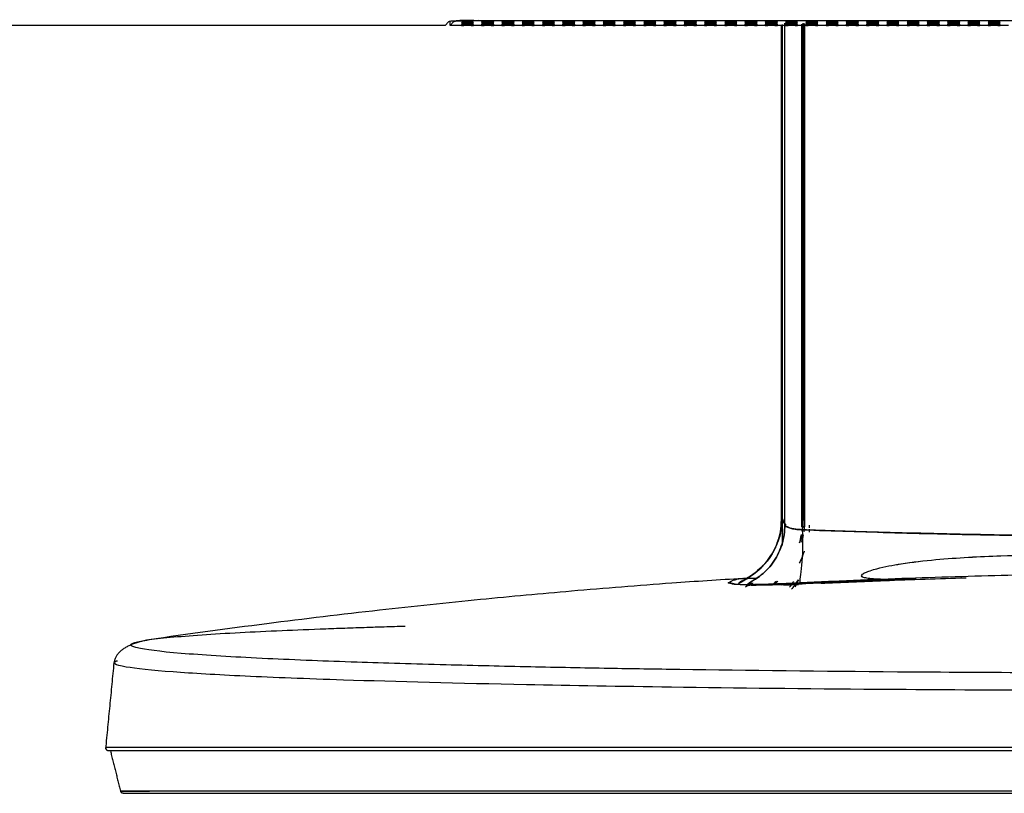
# Model space of a CAD drawing. Header units: centimetres. Extents: x 74448 to 96987, y -37016 to -10817.
# Tile 4 of 174: x 75856 to 75868, y -36511 to -36502. Entities that reach past the tile are written whole.
import ezdxf

# ---------------------------------------------------------------- set-up
doc = ezdxf.new("R2010")
doc.units = ezdxf.units.CM
doc.header["$LTSCALE"] = 0.02
doc.layers.get('0').update_dxf_attribs({"color": 8, "lineweight": 13})
doc.layers.add('CCTV', color=7, linetype='Continuous', lineweight=25)

# ---------------------------------------------------------------- blocks, each defined once
blk = doc.blocks.new('AAT_LCD')
at = {"linetype": 'Continuous'}
for p, q in [((656.28, 272.86, -1912.28), (657.44, 274.21, -1912.28)), ((658.08, 272.86, -1912.28), (658.08, 274.39, -1912.28)), ((659.16, 274.11, -1912.28), (658.08, 272.86, -1912.28)), ((659.16, 274.51, -1912.28), (659.16, 274.11, -1912.28)), ((666.43, 274.73, -1912.28), (1187.57, 274.73, -1912.28)), ((667.96, 274.62, -1912.28), (667.96, 274.73, -1912.28)), ((1185.87, 274.62, -1912.28), (667.96, 274.62, -1912.28)), ((656.28, 272.86, -1912.28), (21.56, 272.86, -1912.28)), ((662.04, 272.86, -1912.28), (658.08, 272.86, -1912.28)), ((662.04, 272.86, -1912.28), (662.93, 272.86, -1912.28)), ((665.47, 272.86, -1912.28), (666.36, 272.86, -1912.28)), ((669.24, 272.86, -1912.28), (666.36, 272.86, -1912.28)), ((669.24, 272.86, -1912.28), (670.13, 272.86, -1912.28)), ((672.67, 272.86, -1912.28), (673.56, 272.86, -1912.28)), ((676.44, 272.86, -1912.28), (673.56, 272.86, -1912.28)), ((676.44, 272.86, -1912.28), (677.33, 272.86, -1912.28)), ((679.87, 272.86, -1912.28), (680.76, 272.86, -1912.28)), ((683.64, 272.86, -1912.28), (680.76, 272.86, -1912.28)), ((683.64, 272.86, -1912.28), (684.53, 272.86, -1912.28)), ((687.07, 272.86, -1912.28), (687.96, 272.86, -1912.28)), ((690.84, 272.86, -1912.28), (687.96, 272.86, -1912.28)), ((690.84, 272.86, -1912.28), (691.73, 272.86, -1912.28)), ((694.27, 272.86, -1912.28), (695.16, 272.86, -1912.28)), ((698.04, 272.86, -1912.28), (695.16, 272.86, -1912.28)), ((698.04, 272.86, -1912.28), (698.93, 272.86, -1912.28)), ((701.47, 272.86, -1912.28), (702.36, 272.86, -1912.28)), ((705.24, 272.86, -1912.28), (702.36, 272.86, -1912.28)), ((705.24, 272.86, -1912.28), (706.13, 272.86, -1912.28)), ((708.67, 272.86, -1912.28), (709.56, 272.86, -1912.28)), ((712.44, 272.86, -1912.28), (709.56, 272.86, -1912.28)), ((712.44, 272.86, -1912.28), (713.33, 272.86, -1912.28)), ((715.87, 272.86, -1912.28), (716.76, 272.86, -1912.28)), ((719.64, 272.86, -1912.28), (716.76, 272.86, -1912.28)), ((719.64, 272.86, -1912.28), (720.53, 272.86, -1912.28)), ((723.07, 272.86, -1912.28), (723.96, 272.86, -1912.28)), ((726.84, 272.86, -1912.28), (723.96, 272.86, -1912.28)), ((726.84, 272.86, -1912.28), (727.73, 272.86, -1912.28)), ((730.27, 272.86, -1912.28), (731.16, 272.86, -1912.28)), ((734.04, 272.86, -1912.28), (731.16, 272.86, -1912.28)), ((734.04, 272.86, -1912.28), (734.93, 272.86, -1912.28)), ((737.47, 272.86, -1912.28), (738.36, 272.86, -1912.28)), ((741.24, 272.86, -1912.28), (738.36, 272.86, -1912.28)), ((741.24, 272.86, -1912.28), (742.13, 272.86, -1912.28)), ((744.67, 272.86, -1912.28), (745.56, 272.86, -1912.28)), ((748.44, 272.86, -1912.28), (745.56, 272.86, -1912.28)), ((748.44, 272.86, -1912.28), (749.33, 272.86, -1912.28)), ((751.87, 272.86, -1912.28), (752.76, 272.86, -1912.28)), ((755.64, 272.86, -1912.28), (752.76, 272.86, -1912.28)), ((755.64, 272.86, -1912.28), (756.53, 272.86, -1912.28)), ((759.07, 272.86, -1912.28), (759.96, 272.86, -1912.28)), ((762.84, 272.86, -1912.28), (759.96, 272.86, -1912.28)), ((762.84, 272.86, -1912.28), (763.73, 272.86, -1912.28)), ((766.27, 272.86, -1912.28), (767.16, 272.86, -1912.28)), ((770.04, 272.86, -1912.28), (767.16, 272.86, -1912.28)), ((770.04, 272.86, -1912.28), (770.93, 272.86, -1912.28)), ((773.47, 272.86, -1912.28), (774.36, 272.86, -1912.28)), ((777.24, 272.86, -1912.28), (774.36, 272.86, -1912.28)), ((777.24, 272.86, -1912.28), (778.13, 272.86, -1912.28)), ((780.67, 272.86, -1912.28), (781.56, 272.86, -1912.28)), ((784.44, 272.86, -1912.28), (781.56, 272.86, -1912.28)), ((784.44, 272.86, -1912.28), (785.33, 272.86, -1912.28)), ((787.87, 272.86, -1912.28), (788.76, 272.86, -1912.28)), ((791.64, 272.86, -1912.28), (788.76, 272.86, -1912.28)), ((791.64, 272.86, -1912.28), (792.53, 272.86, -1912.28)), ((795.07, 272.86, -1912.28), (795.96, 272.86, -1912.28)), ((798.84, 272.86, -1912.28), (795.96, 272.86, -1912.28)), ((798.84, 272.86, -1912.28), (799.73, 272.86, -1912.28)), ((802.27, 272.86, -1912.28), (803.16, 272.86, -1912.28)), ((806.04, 272.86, -1912.28), (803.16, 272.86, -1912.28)), ((806.04, 272.86, -1912.28), (806.93, 272.86, -1912.28)), ((809.47, 272.86, -1912.28), (810.36, 272.86, -1912.28)), ((813.24, 272.86, -1912.28), (810.36, 272.86, -1912.28)), ((813.24, 272.86, -1912.28), (814.13, 272.86, -1912.28)), ((816.67, 272.86, -1912.28), (817.56, 272.86, -1912.28)), ((820.44, 272.86, -1912.28), (817.56, 272.86, -1912.28)), ((820.44, 272.86, -1912.28), (821.33, 272.86, -1912.28)), ((823.87, 272.86, -1912.28), (824.76, 272.86, -1912.28)), ((827.64, 272.86, -1912.28), (824.76, 272.86, -1912.28)), ((827.64, 272.86, -1912.28), (828.53, 272.86, -1912.28)), ((831.07, 272.86, -1912.28), (831.96, 272.86, -1912.28)), ((834.84, 272.86, -1912.28), (831.96, 272.86, -1912.28)), ((834.84, 272.86, -1912.28), (835.73, 272.86, -1912.28)), ((838.27, 272.86, -1912.28), (839.16, 272.86, -1912.28)), ((842.04, 272.86, -1912.28), (839.16, 272.86, -1912.28)), ((842.04, 272.86, -1912.28), (842.93, 272.86, -1912.28)), ((845.47, 272.86, -1912.28), (846.36, 272.86, -1912.28)), ((849.24, 272.86, -1912.28), (846.36, 272.86, -1912.28)), ((849.24, 272.86, -1912.28), (850.13, 272.86, -1912.28)), ((852.67, 272.86, -1912.28), (853.56, 272.86, -1912.28)), ((856.44, 272.86, -1912.28), (853.56, 272.86, -1912.28)), ((761.6, 74.98, -1912.28), (761.6, 75.16, -1912.28)), ((761.68, 76.39, -1912.28), (761.81, 76.4, -1912.28)), ((764.31, 74.64, -1912.28), (765.79, 74.64, -1912.28)), ((539.62, 47.1, -1912.28), (539.79, 47.15, -1912.28))]:
    blk.add_line(p, q, dxfattribs=at)
for centre, major_axis, ratio, start_param, end_param in [((666.43, 274.18, -1912.28), (9, 0), 0.061049, 1.570796, 3.089135), ((667.96, 274.09, -1912.28), (-8.82, 0), 0.061049, 4.712389, 6.230727), ((664.2, 272.86, -1912.28), (2.16, 0), 0.061163, 0.025003, 3.11659), ((671.4, 272.86, -1912.28), (2.16, 0), 0.061163, 0.025003, 3.11659), ((678.6, 272.86, -1912.28), (2.16, 0), 0.061163, 0.025003, 3.11659), ((685.8, 272.86, -1912.28), (2.16, 0), 0.061163, 0.025003, 3.11659), ((693, 272.86, -1912.28), (2.16, 0), 0.061163, 0.025003, 3.11659), ((700.2, 272.86, -1912.28), (2.16, 0), 0.061163, 0.025003, 3.11659), ((707.4, 272.86, -1912.28), (2.16, 0), 0.061163, 0.025003, 3.11659), ((714.6, 272.86, -1912.28), (2.16, 0), 0.061163, 0.025003, 3.11659), ((721.8, 272.86, -1912.28), (2.16, 0), 0.061163, 0.025003, 3.11659), ((729, 272.86, -1912.28), (2.16, 0), 0.061163, 0.025003, 3.11659), ((736.2, 272.86, -1912.28), (2.16, 0), 0.061163, 0.025003, 3.11659), ((743.4, 272.86, -1912.28), (2.16, 0), 0.061163, 0.025003, 3.11659), ((750.6, 272.86, -1912.28), (2.16, 0), 0.061163, 0.025003, 3.11659), ((757.8, 272.86, -1912.28), (2.16, 0), 0.061163, 0.025003, 3.11659), ((765, 272.86, -1912.28), (2.16, 0), 0.061163, 0.025003, 3.11659), ((772.2, 272.86, -1912.28), (2.16, 0), 0.061163, 0.025003, 3.11659), ((779.4, 272.86, -1912.28), (2.16, 0), 0.061163, 0.025003, 3.11659), ((786.6, 272.86, -1912.28), (2.16, 0), 0.061163, 0.025003, 3.11659), ((793.8, 272.86, -1912.28), (2.16, 0), 0.061163, 0.025003, 3.11659), ((801, 272.86, -1912.28), (2.16, 0), 0.061163, 0.025003, 3.11659), ((808.2, 272.86, -1912.28), (2.16, 0), 0.061163, 0.025003, 3.11659), ((815.4, 272.86, -1912.28), (2.16, 0), 0.061163, 0.025003, 3.11659), ((822.6, 272.86, -1912.28), (2.16, 0), 0.061163, 0.025003, 3.11659), ((829.8, 272.86, -1912.28), (2.16, 0), 0.061163, 0.025003, 3.11659), ((837, 272.86, -1912.28), (2.16, 0), 0.061163, 0.025003, 3.11659), ((844.2, 272.86, -1912.28), (2.16, 0), 0.061163, 0.025003, 3.11659), ((851.4, 272.86, -1912.28), (2.16, 0), 0.061163, 0.025003, 3.11659)]:
    blk.add_ellipse(centre, major_axis=major_axis, ratio=ratio, start_param=start_param, end_param=end_param, dxfattribs=at)
for centre in [(664.2, 274.18, -1912.28), (664.2, 273.74, -1912.28), (664.2, 273.3, -1912.28), (671.4, 274.18, -1912.28), (671.4, 273.74, -1912.28), (671.4, 273.3, -1912.28), (678.6, 274.18, -1912.28), (678.6, 273.74, -1912.28), (678.6, 273.3, -1912.28), (685.8, 274.18, -1912.28), (685.8, 273.74, -1912.28), (685.8, 273.3, -1912.28), (693, 274.18, -1912.28), (693, 273.74, -1912.28), (693, 273.3, -1912.28), (700.2, 274.18, -1912.28), (700.2, 273.74, -1912.28), (700.2, 273.3, -1912.28), (707.4, 274.18, -1912.28), (707.4, 273.74, -1912.28), (707.4, 273.3, -1912.28), (714.6, 274.18, -1912.28), (714.6, 273.74, -1912.28), (714.6, 273.3, -1912.28), (721.8, 274.18, -1912.28), (721.8, 273.74, -1912.28), (721.8, 273.3, -1912.28), (729, 274.18, -1912.28), (729, 273.74, -1912.28), (729, 273.3, -1912.28), (736.2, 274.18, -1912.28), (736.2, 273.74, -1912.28), (736.2, 273.3, -1912.28), (743.4, 274.18, -1912.28), (743.4, 273.74, -1912.28), (743.4, 273.3, -1912.28), (750.6, 274.18, -1912.28), (750.6, 273.74, -1912.28), (750.6, 273.3, -1912.28), (757.8, 274.18, -1912.28), (757.8, 273.74, -1912.28), (757.8, 273.3, -1912.28), (765, 274.18, -1912.28), (765, 273.74, -1912.28), (765, 273.3, -1912.28), (772.2, 274.18, -1912.28), (772.2, 273.74, -1912.28), (772.2, 273.3, -1912.28), (779.4, 274.18, -1912.28), (779.4, 273.74, -1912.28), (779.4, 273.3, -1912.28), (786.6, 274.18, -1912.28), (786.6, 273.74, -1912.28), (786.6, 273.3, -1912.28), (793.8, 274.18, -1912.28), (793.8, 273.74, -1912.28), (793.8, 273.3, -1912.28), (801, 274.18, -1912.28), (801, 273.74, -1912.28), (801, 273.3, -1912.28), (808.2, 274.18, -1912.28), (808.2, 273.74, -1912.28), (808.2, 273.3, -1912.28), (815.4, 274.18, -1912.28), (815.4, 273.74, -1912.28), (815.4, 273.3, -1912.28), (822.6, 274.18, -1912.28), (822.6, 273.74, -1912.28), (822.6, 273.3, -1912.28), (829.8, 274.18, -1912.28), (829.8, 273.74, -1912.28), (829.8, 273.3, -1912.28), (837, 274.18, -1912.28), (837, 273.74, -1912.28), (837, 273.3, -1912.28), (844.2, 274.18, -1912.28), (844.2, 273.74, -1912.28), (844.2, 273.3, -1912.28), (851.4, 274.18, -1912.28), (851.4, 273.74, -1912.28), (851.4, 273.3, -1912.28)]:
    blk.add_ellipse(centre, major_axis=(2.16, 0), ratio=0.061163, dxfattribs=at)
for points, degree, knots in [([(776, 273.3, -1912.28), (776, 255.68, -1912.28), (776, 237.94, -1912.28), (776, 179.1, -1912.28), (776, 137.89, -1912.28), (776, 97.84, -1912.28)], 3, [0, 0, 0, 0, 0.302058, 0.302058, 1, 1, 1, 1]), ([(776.99, 95.4, -1912.28), (776.98, 135.84, -1912.28), (776.98, 177.44, -1912.28), (776.98, 237.23, -1912.28), (776.98, 255.52, -1912.28), (776.98, 273.68, -1912.28)], 3, [0, 0, 0, 0, 0.693593, 0.693593, 1, 1, 1, 1]), ([(776.99, 95.4, -1912.28), (776.98, 135.84, -1912.28), (776.98, 177.44, -1912.28), (776.98, 237.22, -1912.28), (776.98, 255.52, -1912.28), (776.98, 273.67, -1912.28)], 3, [0, 0, 0, 0, 0.693601, 0.693601, 1, 1, 1, 1]), ([(783.04, 94.73, -1912.28), (783.04, 135.23, -1912.28), (783.04, 176.97, -1912.28), (783.04, 236.89, -1912.28), (783.04, 255.19, -1912.28), (783.04, 273.34, -1912.28)], 3, [0, 0, 0, 0, 0.694293, 0.694293, 1, 1, 1, 1]), ([(783.35, 273.69, -1912.28), (783.35, 262.5, -1912.28), (783.35, 203.57, -1912.28), (783.35, 143.9, -1912.28), (783.35, 97.21, -1912.28)], 3, [0, 0, 0, 0, 0.190772, 1, 1, 1, 1]), ([(783.35, 97.21, -1912.28), (783.35, 104.1, -1912.28), (783.35, 117.86, -1912.28), (783.35, 138.71, -1912.28), (783.35, 159.64, -1912.28), (783.35, 180.63, -1912.28), (783.35, 201.63, -1912.28), (783.35, 222.62, -1912.28), (783.35, 246.49, -1912.28), (783.35, 263.31, -1912.28), (783.35, 273.15, -1912.28)], 3, [0, 0, 0, 0, 0.119373, 0.238571, 0.35759, 0.476427, 0.595076, 0.713535, 0.831804, 1, 1, 1, 1]), ([(783.96, 94.73, -1912.28), (783.95, 135.26, -1912.28), (783.94, 176.98, -1912.28), (783.94, 237, -1912.28), (783.94, 255.39, -1912.28), (783.93, 273.65, -1912.28)], 3, [0, 0, 0, 0, 0.692999, 0.692999, 1, 1, 1, 1]), ([(783.94, 273.65, -1912.28), (783.94, 255.39, -1912.28), (783.94, 236.99, -1912.28), (783.94, 176.98, -1912.28), (783.94, 135.26, -1912.28), (783.94, 94.73, -1912.28)], 3, [0, 0, 0, 0, 0.307, 0.307, 1, 1, 1, 1]), ([(783.99, 273.33, -1912.28), (783.99, 272.38, -1912.28), (783.98, 264.26, -1912.28), (783.98, 248.94, -1912.28), (783.98, 223.66, -1912.28), (783.98, 194.65, -1912.28), (783.98, 161.97, -1912.28), (783.99, 129.38, -1912.28), (783.99, 107.94, -1912.28), (784, 97.21, -1912.28)], 3, [0, 0, 0, 0, 0.016149, 0.138706, 0.260805, 0.444911, 0.629506, 0.814549, 1, 1, 1, 1]), ([(784, 97.21, -1912.28), (784, 139.8, -1912.28), (784, 183.68, -1912.28), (784.01, 242.7, -1912.28), (784.01, 258.07, -1912.28), (784.01, 273.34, -1912.28)], 3, [0, 0, 0, 0, 0.739183, 0.739183, 1, 1, 1, 1]), ([(665.47, 272.86, -1912.28), (665.05, 272.87, -1912.28), (664.2, 272.89, -1912.28), (663.35, 272.87, -1912.28), (662.93, 272.86, -1912.28)], 3, [0, 0, 0, 0, 0.49937, 1, 1, 1, 1]), ([(672.67, 272.86, -1912.28), (672.25, 272.87, -1912.28), (671.4, 272.89, -1912.28), (670.55, 272.87, -1912.28), (670.13, 272.86, -1912.28)], 3, [0, 0, 0, 0, 0.49937, 1, 1, 1, 1]), ([(679.87, 272.86, -1912.28), (679.45, 272.87, -1912.28), (678.6, 272.89, -1912.28), (677.75, 272.87, -1912.28), (677.33, 272.86, -1912.28)], 3, [0, 0, 0, 0, 0.49937, 1, 1, 1, 1]), ([(687.07, 272.86, -1912.28), (686.65, 272.87, -1912.28), (685.8, 272.89, -1912.28), (684.95, 272.87, -1912.28), (684.53, 272.86, -1912.28)], 3, [0, 0, 0, 0, 0.49937, 1, 1, 1, 1]), ([(694.27, 272.86, -1912.28), (693.85, 272.87, -1912.28), (693, 272.89, -1912.28), (692.15, 272.87, -1912.28), (691.73, 272.86, -1912.28)], 3, [0, 0, 0, 0, 0.49937, 1, 1, 1, 1]), ([(701.47, 272.86, -1912.28), (701.05, 272.87, -1912.28), (700.2, 272.89, -1912.28), (699.35, 272.87, -1912.28), (698.93, 272.86, -1912.28)], 3, [0, 0, 0, 0, 0.49937, 1, 1, 1, 1]), ([(708.67, 272.86, -1912.28), (708.25, 272.87, -1912.28), (707.4, 272.89, -1912.28), (706.55, 272.87, -1912.28), (706.13, 272.86, -1912.28)], 3, [0, 0, 0, 0, 0.49937, 1, 1, 1, 1]), ([(715.87, 272.86, -1912.28), (715.45, 272.87, -1912.28), (714.6, 272.89, -1912.28), (713.75, 272.87, -1912.28), (713.33, 272.86, -1912.28)], 3, [0, 0, 0, 0, 0.49937, 1, 1, 1, 1]), ([(723.07, 272.86, -1912.28), (722.65, 272.87, -1912.28), (721.8, 272.89, -1912.28), (720.95, 272.87, -1912.28), (720.53, 272.86, -1912.28)], 3, [0, 0, 0, 0, 0.49937, 1, 1, 1, 1]), ([(730.27, 272.86, -1912.28), (729.85, 272.87, -1912.28), (729, 272.89, -1912.28), (728.15, 272.87, -1912.28), (727.73, 272.86, -1912.28)], 3, [0, 0, 0, 0, 0.49937, 1, 1, 1, 1]), ([(737.47, 272.86, -1912.28), (737.05, 272.87, -1912.28), (736.2, 272.89, -1912.28), (735.35, 272.87, -1912.28), (734.93, 272.86, -1912.28)], 3, [0, 0, 0, 0, 0.49937, 1, 1, 1, 1]), ([(744.67, 272.86, -1912.28), (744.25, 272.87, -1912.28), (743.4, 272.89, -1912.28), (742.55, 272.87, -1912.28), (742.13, 272.86, -1912.28)], 3, [0, 0, 0, 0, 0.49937, 1, 1, 1, 1]), ([(751.87, 272.86, -1912.28), (751.45, 272.87, -1912.28), (750.6, 272.89, -1912.28), (749.75, 272.87, -1912.28), (749.33, 272.86, -1912.28)], 3, [0, 0, 0, 0, 0.49937, 1, 1, 1, 1]), ([(759.07, 272.86, -1912.28), (758.65, 272.87, -1912.28), (757.8, 272.89, -1912.28), (756.95, 272.87, -1912.28), (756.53, 272.86, -1912.28)], 3, [0, 0, 0, 0, 0.49937, 1, 1, 1, 1]), ([(766.27, 272.86, -1912.28), (765.85, 272.87, -1912.28), (765, 272.89, -1912.28), (764.15, 272.87, -1912.28), (763.73, 272.86, -1912.28)], 3, [0, 0, 0, 0, 0.49937, 1, 1, 1, 1]), ([(773.47, 272.86, -1912.28), (773.05, 272.87, -1912.28), (772.2, 272.89, -1912.28), (771.35, 272.87, -1912.28), (770.93, 272.86, -1912.28)], 3, [0, 0, 0, 0, 0.49937, 1, 1, 1, 1]), ([(775.79, 272.94, -1912.28), (775.79, 263.17, -1912.28), (775.79, 253.36, -1912.28), (775.79, 194.56, -1912.28), (775.79, 145.03, -1912.28), (775.79, 97.19, -1912.28)], 3, [0, 0, 0, 0, 0.167274, 0.167274, 1, 1, 1, 1]), ([(775.79, 97.19, -1912.28), (775.79, 143.88, -1912.28), (775.79, 203.31, -1912.28), (775.79, 262, -1912.28), (775.79, 272.94, -1912.28)], 3, [0, 0, 0, 0, 0.812702, 1, 1, 1, 1]), ([(776, 272.91, -1912.28), (776, 255.42, -1912.28), (776, 237.81, -1912.28), (776, 179.1, -1912.28), (776, 137.89, -1912.28), (776, 97.84, -1912.28)], 3, [0, 0, 0, 0, 0.300502, 0.300502, 1, 1, 1, 1]), ([(780.67, 272.86, -1912.28), (780.25, 272.87, -1912.28), (779.4, 272.89, -1912.28), (778.55, 272.87, -1912.28), (778.13, 272.86, -1912.28)], 3, [0, 0, 0, 0, 0.49937, 1, 1, 1, 1]), ([(783.04, 272.91, -1912.28), (783.04, 254.9, -1912.28), (783.04, 236.75, -1912.28), (783.04, 176.97, -1912.28), (783.04, 135.23, -1912.28), (783.04, 94.73, -1912.28)], 3, [0, 0, 0, 0, 0.304016, 0.304016, 1, 1, 1, 1]), ([(783.26, 272.9, -1912.28), (783.26, 254.7, -1912.28), (783.25, 236.37, -1912.28), (783.24, 176.27, -1912.28), (783.22, 134.4, -1912.28), (783.21, 93.68, -1912.28)], 3, [0, 0, 0, 0, 0.305361, 0.305361, 1, 1, 1, 1]), ([(783.26, 272.9, -1912.28), (783.26, 254.7, -1912.28), (783.25, 236.37, -1912.28), (783.23, 176.26, -1912.28), (783.22, 134.39, -1912.28), (783.21, 93.68, -1912.28)], 3, [0, 0, 0, 0, 0.305374, 0.305374, 1, 1, 1, 1]), ([(787.87, 272.86, -1912.28), (787.45, 272.87, -1912.28), (786.6, 272.89, -1912.28), (785.75, 272.87, -1912.28), (785.33, 272.86, -1912.28)], 3, [0, 0, 0, 0, 0.49937, 1, 1, 1, 1]), ([(795.07, 272.86, -1912.28), (794.65, 272.87, -1912.28), (793.8, 272.89, -1912.28), (792.95, 272.87, -1912.28), (792.53, 272.86, -1912.28)], 3, [0, 0, 0, 0, 0.49937, 1, 1, 1, 1]), ([(802.27, 272.86, -1912.28), (801.85, 272.87, -1912.28), (801, 272.89, -1912.28), (800.15, 272.87, -1912.28), (799.73, 272.86, -1912.28)], 3, [0, 0, 0, 0, 0.49937, 1, 1, 1, 1]), ([(809.47, 272.86, -1912.28), (809.05, 272.87, -1912.28), (808.2, 272.89, -1912.28), (807.35, 272.87, -1912.28), (806.93, 272.86, -1912.28)], 3, [0, 0, 0, 0, 0.49937, 1, 1, 1, 1]), ([(816.67, 272.86, -1912.28), (816.25, 272.87, -1912.28), (815.4, 272.89, -1912.28), (814.55, 272.87, -1912.28), (814.13, 272.86, -1912.28)], 3, [0, 0, 0, 0, 0.49937, 1, 1, 1, 1]), ([(823.87, 272.86, -1912.28), (823.45, 272.87, -1912.28), (822.6, 272.89, -1912.28), (821.75, 272.87, -1912.28), (821.33, 272.86, -1912.28)], 3, [0, 0, 0, 0, 0.49937, 1, 1, 1, 1]), ([(831.07, 272.86, -1912.28), (830.65, 272.87, -1912.28), (829.8, 272.89, -1912.28), (828.95, 272.87, -1912.28), (828.53, 272.86, -1912.28)], 3, [0, 0, 0, 0, 0.49937, 1, 1, 1, 1]), ([(838.27, 272.86, -1912.28), (837.85, 272.87, -1912.28), (837, 272.89, -1912.28), (836.15, 272.87, -1912.28), (835.73, 272.86, -1912.28)], 3, [0, 0, 0, 0, 0.49937, 1, 1, 1, 1]), ([(845.47, 272.86, -1912.28), (845.05, 272.87, -1912.28), (844.2, 272.89, -1912.28), (843.35, 272.87, -1912.28), (842.93, 272.86, -1912.28)], 3, [0, 0, 0, 0, 0.49937, 1, 1, 1, 1]), ([(852.67, 272.86, -1912.28), (852.25, 272.87, -1912.28), (851.4, 272.89, -1912.28), (850.55, 272.87, -1912.28), (850.13, 272.86, -1912.28)], 3, [0, 0, 0, 0, 0.49937, 1, 1, 1, 1]), ([(763.11, 74, -1912.28), (764.95, 75.15, -1912.28), (768.82, 77.31, -1912.28), (773.42, 82.31, -1912.28), (776.32, 88.55, -1912.28), (776.99, 93.12, -1912.28), (776.99, 95.4, -1912.28)], 3, [0, 0, 0, 0, 0.25, 0.5, 0.75, 1, 1, 1, 1]), ([(776.99, 95.4, -1912.28), (776.99, 93.12, -1912.28), (776.32, 88.55, -1912.28), (773.42, 82.31, -1912.28), (769.15, 77.67, -1912.28), (765.77, 75.63, -1912.28), (764.3, 74.73, -1912.28)], 3, [0, 0, 0, 0, 0.264114, 0.528227, 0.792341, 1, 1, 1, 1]), ([(772.51, 85.18, -1912.28), (773.17, 86.43, -1912.28), (774.46, 88.91, -1912.28), (775.58, 92.99, -1912.28), (775.72, 95.78, -1912.28), (775.79, 97.19, -1912.28)], 3, [0, 0, 0, 0, 0.335156, 0.665079, 1, 1, 1, 1]), ([(776, 97.84, -1912.28), (775.93, 96.4, -1912.28), (775.79, 93.54, -1912.28), (774.99, 90.58, -1912.28), (774.4, 89.09, -1912.28), (774.33, 88.92, -1912.28)], 3, [0, 0, 0, 0, 0.473153, 0.939005, 1, 1, 1, 1]), ([(783.21, 93.68, -1912.28), (782.43, 93.74, -1912.28), (780.58, 93.86, -1912.28), (777.97, 94.44, -1912.28), (777.33, 95.06, -1912.28), (776.99, 95.4, -1912.28)], 3, [0, 0, 0, 0, 0.252498, 0.596495, 1, 1, 1, 1]), ([(776.99, 95.4, -1912.28), (777.09, 95.13, -1912.28), (777.63, 94.71, -1912.28), (778.89, 94.24, -1912.28), (780.32, 93.94, -1912.28), (781.8, 93.76, -1912.28), (782.71, 93.7, -1912.28), (783.21, 93.68, -1912.28)], 3, [0, 0, 0, 0, 0.249999, 0.499998, 0.749997, 0.874996, 1, 1, 1, 1]), ([(785.75, 94.37, -1912.28), (785.76, 94.47, -1912.28), (785.78, 94.78, -1912.28), (785.81, 95.09, -1912.28), (785.82, 95.3, -1912.28)], 3, [0, 0, 0, 0, 0.332756, 1, 1, 1, 1]), ([(783.21, 93.68, -1912.28), (783.41, 89.01, -1912.28), (783.26, 84.52, -1912.28), (782.81, 79.42, -1912.28), (782.44, 76.55, -1912.28), (782.22, 75.12, -1912.28), (782.41, 74.43, -1912.28)], 3, [0, 0, 0, 0, 0.5, 0.5, 0.75, 1, 1, 1, 1]), ([(783.21, 93.68, -1912.28), (783.41, 89.01, -1912.28), (783.26, 84.52, -1912.28), (782.81, 79.42, -1912.28), (782.44, 76.55, -1912.28), (782.22, 75.12, -1912.28), (782.41, 74.43, -1912.28)], 3, [0, 0, 0, 0, 0.5, 0.5, 0.75, 1, 1, 1, 1]), ([(782.25, 88.99, -1912.28), (782.49, 89.88, -1912.28), (782.72, 90.88, -1912.28), (782.89, 91.88, -1912.28), (782.91, 91.98, -1912.28)], 3, [0, 0, 0, 0, 0.902742, 1, 1, 1, 1]), ([(782.93, 91.95, -1912.28), (782.76, 90.95, -1912.28), (782.54, 89.96, -1912.28), (782.27, 88.98, -1912.28), (782.27, 88.98, -1912.28)], 3, [0, 0, 0, 0, 0.99966, 1, 1, 1, 1]), ([(783.21, 93.68, -1912.28), (794.15, 93.32, -1912.28), (816.68, 92.57, -1912.28), (851.61, 91.76, -1912.28), (888.61, 91.23, -1912.28), (913.98, 91.17, -1912.28), (927, 91.14, -1912.28)], 3, [0, 0, 0, 0, 0.229211, 0.472187, 0.729046, 1, 1, 1, 1]), ([(927, 91.14, -1912.28), (914.98, 91.14, -1912.28), (889.13, 91.25, -1912.28), (848.39, 91.84, -1912.28), (811.04, 92.75, -1912.28), (791.27, 93.4, -1912.28), (783.21, 93.68, -1912.28)], 3, [0, 0, 0, 0, 0.249998, 0.499999, 0.75, 1, 1, 1, 1]), ([(761.6, 75.16, -1912.28), (763.26, 76.16, -1912.28), (767.09, 78.48, -1912.28), (770.66, 82.24, -1912.28), (772.37, 84.94, -1912.28), (772.71, 85.53, -1912.28)], 3, [0, 0, 0, 0, 0.375395, 0.865176, 1, 1, 1, 1]), ([(763.38, 76.37, -1912.28), (765.15, 77.5, -1912.28), (767.84, 79.23, -1912.28), (770.73, 82.42, -1912.28), (771.91, 84.26, -1912.28), (772.51, 85.18, -1912.28)], 3, [0, 0, 0, 0, 0.484932, 0.74017, 1, 1, 1, 1]), ([(782.63, 82.78, -1912.28), (782.69, 82.9, -1912.28), (783.19, 83.95, -1912.28), (783.63, 85.07, -1912.28), (783.98, 86.08, -1912.28), (783.99, 86.11, -1912.28)], 3, [0, 0, 0, 0, 0.10998, 0.969452, 1, 1, 1, 1]), ([(823.65, 76.16, -1912.28), (822.98, 76.15, -1912.28), (821.7, 76.12, -1912.28), (819.58, 76.07, -1912.28), (817.35, 76.04, -1912.28), (815.01, 76.02, -1912.28), (812.3, 76.04, -1912.28), (809.5, 76.12, -1912.28), (806.82, 76.34, -1912.28), (805.1, 76.63, -1912.28), (804.02, 77.15, -1912.28), (804.56, 77.96, -1912.28), (805.78, 78.56, -1912.28), (807.5, 79.23, -1912.28), (811.71, 80.44, -1912.28), (819.51, 81.89, -1912.28), (834.23, 83.55, -1912.28), (852.24, 84.51, -1912.28), (868.19, 84.78, -1912.28), (878.16, 84.43, -1912.28), (882.98, 84.07, -1912.28), (886.68, 83.65, -1912.28), (889.62, 83.29, -1912.28), (892.3, 82.88, -1912.28), (893.91, 82.32, -1912.28), (894.61, 82.07, -1912.28)], 3, [0, 0, 0, 0, 0.018387, 0.03517, 0.057639, 0.07958, 0.099676, 0.133003, 0.158553, 0.176468, 0.187444, 0.196551, 0.208252, 0.224609, 0.246161, 0.323586, 0.433334, 0.637541, 0.800373, 0.854821, 0.901223, 0.928273, 0.953492, 0.979777, 1, 1, 1, 1]), ([(823.65, 76.16, -1912.28), (823.25, 76.15, -1912.28), (822.49, 76.13, -1912.28), (821.05, 76.1, -1912.28), (819.07, 76.06, -1912.28), (816.21, 76.02, -1912.28), (812.83, 76.03, -1912.28), (809.5, 76.12, -1912.28), (806.81, 76.35, -1912.28), (805.08, 76.63, -1912.28), (804.02, 77.16, -1912.28), (804.56, 77.96, -1912.28), (805.78, 78.57, -1912.28), (807.51, 79.23, -1912.28), (811.67, 80.43, -1912.28), (819.47, 81.89, -1912.28), (834.19, 83.54, -1912.28), (852.24, 84.51, -1912.28), (868.19, 84.78, -1912.28), (878.17, 84.43, -1912.28), (882.98, 84.07, -1912.28), (886.68, 83.65, -1912.28), (889.62, 83.29, -1912.28), (892.3, 82.88, -1912.28), (893.91, 82.32, -1912.28), (894.61, 82.07, -1912.28)], 3, [0, 0, 0, 0, 0.010757, 0.02087, 0.039698, 0.064471, 0.099674, 0.133029, 0.158549, 0.176688, 0.187568, 0.196575, 0.208334, 0.224673, 0.246184, 0.32264, 0.433353, 0.637553, 0.80038, 0.854969, 0.901227, 0.928224, 0.953494, 0.979873, 1, 1, 1, 1]), ([(927, 78.28, -1912.28), (921.49, 78.27, -1912.28), (910.47, 78.25, -1912.28), (887.67, 78.05, -1912.28), (857.83, 77.55, -1912.28), (827.02, 76.64, -1912.28), (801.19, 75.65, -1912.28), (787.89, 75.02, -1912.28), (781.12, 74.7, -1912.28)], 3, [0, 0, 0, 0, 0.112816, 0.225891, 0.467094, 0.724759, 0.859698, 1, 1, 1, 1]), ([(762.03, 76.34, -1912.28), (753.64, 75.84, -1912.28), (733.34, 74.51, -1912.28), (702.23, 72, -1912.28), (667.71, 68.82, -1912.28), (631.57, 65.01, -1912.28), (592.22, 60.3, -1912.28), (564.9, 56.58, -1912.28), (550.94, 54.57, -1912.28)], 3, [0, 0, 0, 0, 0.11871, 0.28739, 0.440453, 0.61057, 0.800837, 1, 1, 1, 1]), ([(756.82, 74.81, -1912.28), (757.54, 75.19, -1912.28), (758.71, 75.78, -1912.28), (760.33, 76.24, -1912.28), (761.22, 76.34, -1912.28), (761.68, 76.39, -1912.28)], 3, [0, 0, 0, 0, 0.44838, 0.715089, 1, 1, 1, 1]), ([(756.82, 74.81, -1912.28), (757.24, 74.78, -1912.28), (757.82, 74.74, -1912.28), (758.32, 74.45, -1912.28), (758.44, 74.36, -1912.28)], 3, [0, 0, 0, 0, 0.72932, 1, 1, 1, 1]), ([(781.12, 74.7, -1912.28), (780.16, 74.66, -1912.28), (778.15, 74.56, -1912.28), (775.07, 74.43, -1912.28), (771.84, 74.31, -1912.28), (768.5, 74.22, -1912.28), (765.21, 74.15, -1912.28), (762.16, 74.13, -1912.28), (760.17, 74.18, -1912.28), (759.02, 74.26, -1912.28), (758.72, 74.32, -1912.28), (758.56, 74.35, -1912.28)], 3, [0, 0, 0, 0, 0.08339, 0.174892, 0.276525, 0.389781, 0.516261, 0.658374, 0.818821, 0.906892, 1, 1, 1, 1]), ([(761.81, 76.4, -1912.28), (761.96, 76.41, -1912.28), (762.22, 76.43, -1912.28), (762.87, 76.46, -1912.28), (763.18, 76.48, -1912.28)], 3, [0, 0, 0, 0, 0.603953, 1, 1, 1, 1]), ([(782.41, 74.43, -1912.28), (781.21, 74.38, -1912.28), (778.82, 74.26, -1912.28), (775.4, 74.13, -1912.28), (771.55, 74, -1912.28), (767.48, 73.91, -1912.28), (765.51, 73.93, -1912.28), (764.51, 73.94, -1912.28)], 3, [0, 0, 0, 0, 0.157203, 0.313404, 0.472528, 0.735529, 1, 1, 1, 1]), ([(782.41, 74.43, -1912.28), (781.53, 74.39, -1912.28), (779.62, 74.3, -1912.28), (775.45, 74.12, -1912.28), (770.11, 73.95, -1912.28), (766.3, 73.91, -1912.28), (764.84, 73.93, -1912.28), (764.51, 73.94, -1912.28)], 3, [0, 0, 0, 0, 0.149474, 0.298949, 0.597898, 0.896847, 1, 1, 1, 1]), ([(774.49, 75.4, -1912.28), (774.39, 75.3, -1912.28), (774.08, 74.98, -1912.28), (773.76, 74.67, -1912.28), (773.53, 74.46, -1912.28)], 3, [0, 0, 0, 0, 0.320208, 1, 1, 1, 1]), ([(773.72, 74.63, -1912.28), (773.88, 74.79, -1912.28), (774.15, 75.05, -1912.28), (774.41, 75.31, -1912.28), (774.51, 75.41, -1912.28)], 3, [0, 0, 0, 0, 0.611369, 1, 1, 1, 1]), ([(779.42, 72.64, -1912.28), (779.76, 73, -1912.28), (780.65, 74.03, -1912.28), (781.38, 75.17, -1912.28), (781.86, 75.91, -1912.28)], 3, [0, 0, 0, 0, 0.358135, 1, 1, 1, 1]), ([(823.65, 76.16, -1912.28), (817.01, 75.92, -1912.28), (803.25, 75.42, -1912.28), (789.52, 74.77, -1912.28), (782.41, 74.43, -1912.28)], 3, [0, 0, 0, 0, 0.481828, 1, 1, 1, 1]), ([(789.75, 74.65, -1912.28), (797.3, 74.99, -1912.28), (814.44, 75.75, -1912.28), (831.72, 76.32, -1912.28), (841.42, 76.6, -1912.28), (841.48, 76.61, -1912.28)], 3, [0, 0, 0, 0, 0.439204, 0.99676, 1, 1, 1, 1]), ([(927, 42.74, -1912.28), (921.88, 42.74, -1912.28), (911.1, 42.74, -1912.28), (890.88, 42.76, -1912.28), (859.05, 42.85, -1912.28), (805.88, 43.16, -1912.28), (754.96, 43.72, -1912.28), (717.95, 44.32, -1912.28), (700.44, 44.64, -1912.28), (686.19, 44.94, -1912.28), (671.37, 45.27, -1912.28), (649.97, 45.81, -1912.28), (628.69, 46.45, -1912.28), (608.14, 47.2, -1912.28), (592.38, 47.88, -1912.28), (577.6, 48.66, -1912.28), (559.92, 49.84, -1912.28), (549.9, 50.96, -1912.28), (545.8, 51.96, -1912.28), (544.32, 52.64, -1912.28), (544.83, 53.32, -1912.28), (547.33, 54, -1912.28), (551.05, 54.66, -1912.28), (557.87, 55.45, -1912.28), (569.15, 56.35, -1912.28), (582.64, 57.16, -1912.28), (597.53, 57.88, -1912.28), (610.78, 58.41, -1912.28), (621.46, 58.79, -1912.28), (628.45, 59.03, -1912.28), (632.87, 59.17, -1912.28), (634.62, 59.22, -1912.28)], 3, [0, 0, 0, 0, 0.0177, 0.037277, 0.07001, 0.128502, 0.225378, 0.259507, 0.278618, 0.299259, 0.321675, 0.345904, 0.401081, 0.432614, 0.467382, 0.505417, 0.546221, 0.633118, 0.655494, 0.677883, 0.722641, 0.745046, 0.767329, 0.810875, 0.852493, 0.891664, 0.927824, 0.960709, 0.975996, 0.99063, 1, 1, 1, 1]), ([(927, 36.52, -1912.28), (921.86, 36.52, -1912.28), (911.57, 36.52, -1912.28), (896.16, 36.54, -1912.28), (880.81, 36.57, -1912.28), (851.72, 36.65, -1912.28), (802.09, 36.93, -1912.28), (740.74, 37.59, -1912.28), (675.67, 38.71, -1912.28), (623.91, 40.04, -1912.28), (583.65, 41.61, -1912.28), (557.06, 43.18, -1912.28), (539.59, 45.01, -1912.28), (537.49, 46.35, -1912.28), (539.58, 47.08, -1912.28), (539.62, 47.1, -1912.28)], 3, [0, 0, 0, 0, 0.02418, 0.04836, 0.072539, 0.096718, 0.18644, 0.311408, 0.40873, 0.553795, 0.654029, 0.754153, 0.86409, 0.997696, 1, 1, 1, 1]), ([(535.62, 16.34, -1912.28), (535.61, 16.27, -1912.28), (535.61, 16.12, -1912.28), (535.65, 15.89, -1912.28), (535.74, 15.67, -1912.28), (535.84, 15.53, -1912.28), (535.89, 15.47, -1912.28)], 3, [0, 0, 0, 0, 0.229753, 0.476137, 0.734862, 1, 1, 1, 1]), ([(927, 16.33, -1912.28), (875.78, 16.33, -1912.28), (824.54, 16.33, -1912.28), (729.86, 16.33, -1912.28), (686.46, 16.32, -1912.28), (614.03, 16.32, -1912.28), (585.02, 16.32, -1912.28), (545.82, 16.32, -1912.28), (535.62, 16.32, -1912.28), (535.62, 16.31, -1912.28)], 3, [0, 0, 0, 0, 0.250028, 0.250028, 0.500057, 0.500057, 0.750085, 0.750085, 1, 1, 1, 1]), ([(536.73, 15.12, -1912.28), (536.66, 15.12, -1912.28), (536.51, 15.13, -1912.28), (536.29, 15.19, -1912.28), (536.07, 15.3, -1912.28), (535.95, 15.41, -1912.28), (535.89, 15.47, -1912.28)], 3, [0, 0, 0, 0, 0.228769, 0.474695, 0.733698, 1, 1, 1, 1]), ([(927, 0.82, -1912.28), (910.47, 0.82, -1912.28), (877.39, 0.82, -1912.28), (830.3, 0.82, -1912.28), (777.04, 0.82, -1912.28), (732.32, 0.82, -1912.28), (687.79, 0.82, -1912.28), (644.11, 0.82, -1912.28), (599.88, 0.82, -1912.28), (569.96, 0.82, -1912.28), (553.01, 0.82, -1912.28), (543.43, 0.82, -1912.28), (539.71, 0.82, -1912.28), (542.65, 0.82, -1912.28), (548.14, 0.82, -1912.28), (551.16, 0.82, -1912.28)], 3, [0, 0, 0, 0, 0.071279, 0.142523, 0.206412, 0.312293, 0.357541, 0.439511, 0.561715, 0.663362, 0.724923, 0.793677, 0.868236, 0.943074, 1, 1, 1, 1]), ([(927, 0, -1912.28), (913.7, 0, -1912.28), (900.63, 0, -1912.28), (888.19, 0, -1912.28), (875.83, 0, -1912.28), (862.93, 0, -1912.28), (849.99, 0, -1912.28), (838.39, 0, -1912.28), (827.16, 0, -1912.28), (805.86, 0, -1912.28), (785.11, 0, -1912.28), (775.61, 0, -1912.28), (766.4, 0, -1912.28), (758.31, 0, -1912.28), (750.3, 0, -1912.28), (735.72, 0, -1912.28), (707.97, 0, -1912.28), (694.87, 0, -1912.28), (683.31, 0, -1912.28), (672.43, 0, -1912.28), (662.04, 0, -1912.28), (652.36, 0, -1912.28), (641.22, 0, -1912.28), (631.01, 0, -1912.28), (625.31, 0, -1912.28), (619.9, 0, -1912.28), (609.36, 0, -1912.28), (600.11, 0, -1912.28), (595.82, 0, -1912.28), (591.86, 0, -1912.28), (587.81, 0, -1912.28), (584.03, 0, -1912.28), (574.56, 0, -1912.28), (567.17, 0, -1912.28), (560.24, 0, -1912.28), (555.17, 0, -1912.28), (549.37, 0, -1912.28), (546.11, 0, -1912.28), (544, 0, -1912.28), (542.95, 0, -1912.28), (542.09, 0, -1912.28), (541.95, 0, -1912.28)], 2, [0, 0, 0, 0.031352, 0.031352, 0.062704, 0.062704, 0.094056, 0.094056, 0.125408, 0.125408, 0.188111, 0.188111, 0.219463, 0.219463, 0.250815, 0.250815, 0.313519, 0.376223, 0.376223, 0.438927, 0.438927, 0.50163, 0.50163, 0.573292, 0.573292, 0.627038, 0.627038, 0.689742, 0.689742, 0.721094, 0.721094, 0.752445, 0.752445, 0.815149, 0.815149, 0.877853, 0.877853, 0.940557, 0.940557, 0.971909, 0.971909, 1, 1, 1])]:
    blk.add_open_spline(points, degree=degree, knots=knots, dxfattribs=at)
for points, degree in [([(775.79, 97.19, -1912.28), (775.79, 92.99, -1912.28), (774.65, 88.81, -1912.28), (772.51, 85.18, -1912.28)], 3), ([(772.71, 85.53, -1912.28), (774.3, 88.3, -1912.28), (775.34, 91.36, -1912.28), (775.77, 94.52, -1912.28)], 3), ([(775.79, 97.19, -1912.28), (776.3, 96.57, -1912.28), (776.82, 95.96, -1912.28), (777.33, 95.34, -1912.28)], 3), ([(775.95, 96.25, -1912.28), (775.98, 96.78, -1912.28), (776, 97.31, -1912.28), (776, 97.84, -1912.28)], 3), ([(776, 97.84, -1912.28), (776.33, 97.02, -1912.28), (776.74, 96.02, -1912.28), (776.99, 95.4, -1912.28)], 3), ([(776, 97.84, -1912.28), (776.33, 97.02, -1912.28), (776.66, 96.21, -1912.28), (776.99, 95.4, -1912.28)], 3), ([(776, 96.7, -1912.28), (776, 97.08, -1912.28), (776, 97.46, -1912.28), (776, 97.84, -1912.28)], 3), ([(776, 97.84, -1912.28), (776, 94.63, -1912.28), (776, 91.43, -1912.28), (776, 88.24, -1912.28)], 3), ([(783.35, 97.21, -1912.28), (783.33, 96.59, -1912.28), (783.31, 95.96, -1912.28), (783.27, 95.34, -1912.28)], 3), ([(783.3, 95.37, -1912.28), (783.33, 95.98, -1912.28), (783.35, 96.6, -1912.28), (783.35, 97.21, -1912.28)], 3), ([(783.35, 97.21, -1912.28), (783.57, 97.21, -1912.28), (783.78, 97.21, -1912.28), (784, 97.21, -1912.28)], 3), ([(783.96, 94.73, -1912.28), (783.41, 94.73, -1912.28)], 1), ([(783.41, 94.73, -1912.28), (783.59, 94.73, -1912.28), (783.78, 94.73, -1912.28), (783.96, 94.73, -1912.28)], 3), ([(784, 97.21, -1912.28), (784, 95.79, -1912.28), (783.9, 94.37, -1912.28), (783.71, 92.97, -1912.28)], 3), ([(783.85, 94.22, -1912.28), (783.93, 95.21, -1912.28), (783.96, 96.21, -1912.28), (784, 97.21, -1912.28)], 3), ([(783.55, 91.88, -1912.28), (783.39, 91, -1912.28), (783.21, 90.12, -1912.28), (782.98, 89.25, -1912.28)], 3), ([(783.01, 89.24, -1912.28), (783.23, 90.1, -1912.28), (783.42, 90.97, -1912.28), (783.56, 91.85, -1912.28)], 3), ([(785.7, 93.87, -1912.28), (785.67, 93.52, -1912.28), (785.64, 93.18, -1912.28), (785.6, 92.84, -1912.28)], 3), ([(773.75, 87.63, -1912.28), (773.42, 86.92, -1912.28), (773.06, 86.23, -1912.28), (772.71, 85.53, -1912.28)], 3), ([(774.76, 85.53, -1912.28), (775.23, 86.41, -1912.28), (775.64, 87.32, -1912.28), (776, 88.24, -1912.28)], 3), ([(774.76, 85.53, -1912.28), (775.17, 86.44, -1912.28), (775.59, 87.34, -1912.28), (776, 88.24, -1912.28)], 3), ([(772.51, 85.18, -1912.28), (770.36, 81.52, -1912.28), (767.1, 78.58, -1912.28), (763.38, 76.37, -1912.28)], 3), ([(783.24, 84.11, -1912.28), (782.91, 83.34, -1912.28), (782.54, 82.59, -1912.28), (782.15, 81.85, -1912.28)], 3), ([(767.8, 79.49, -1912.28), (765.91, 77.83, -1912.28), (763.76, 76.49, -1912.28), (761.6, 75.16, -1912.28)], 3), ([(758.56, 74.35, -1912.28), (758.28, 74.44, -1912.28), (757.7, 74.6, -1912.28), (757.11, 74.74, -1912.28), (756.82, 74.81, -1912.28)], 3), ([(759.43, 74.26, -1912.28), (757.54, 74.76, -1912.28)], 1), ([(761.08, 75.02, -1912.28), (760.9, 74.92, -1912.28), (760.74, 74.79, -1912.28), (760.59, 74.64, -1912.28)], 3), ([(760.59, 74.64, -1912.28), (760.75, 74.77, -1912.28), (760.91, 74.89, -1912.28), (761.08, 75.02, -1912.28)], 3), ([(761.3, 74.98, -1912.28), (760.79, 74.57, -1912.28)], 1), ([(760.79, 74.57, -1912.28), (760.95, 74.73, -1912.28), (761.12, 74.87, -1912.28), (761.3, 74.98, -1912.28)], 3), ([(763.38, 76.37, -1912.28), (762.62, 75.92, -1912.28), (761.85, 75.47, -1912.28), (761.08, 75.02, -1912.28)], 3), ([(761.08, 75.02, -1912.28), (761.85, 75.47, -1912.28), (762.61, 75.93, -1912.28), (763.38, 76.37, -1912.28)], 3), ([(761.29, 75.06, -1912.28), (761.22, 75.05, -1912.28), (761.15, 75.03, -1912.28), (761.08, 75.02, -1912.28)], 3), ([(761.08, 75.02, -1912.28), (761.15, 75.03, -1912.28), (761.22, 75.05, -1912.28), (761.3, 75.06, -1912.28)], 3), ([(761.3, 74.98, -1912.28), (761.4, 75.04, -1912.28), (761.5, 75.1, -1912.28), (761.6, 75.16, -1912.28)], 3), ([(761.6, 75.16, -1912.28), (761.3, 74.98, -1912.28)], 1), ([(764.51, 73.94, -1912.28), (764.02, 73.9, -1912.28), (763.46, 73.68, -1912.28), (763.03, 73.28, -1912.28)], 3), ([(767.01, 76.37, -1912.28), (765.8, 76.37, -1912.28), (764.59, 76.37, -1912.28), (763.38, 76.37, -1912.28)], 3), ([(763.58, 73.97, -1912.28), (763.85, 73.96, -1912.28), (764.16, 73.94, -1912.28), (764.51, 73.94, -1912.28)], 3), ([(764.51, 73.94, -1912.28), (764.15, 73.95, -1912.28), (763.84, 73.96, -1912.28), (763.58, 73.97, -1912.28)], 3), ([(765.79, 74.64, -1912.28), (764.2, 74.54, -1912.28)], 1), ([(764.2, 74.54, -1912.28), (764.73, 74.58, -1912.28), (765.26, 74.61, -1912.28), (765.79, 74.64, -1912.28)], 3), ([(765.79, 74.64, -1912.28), (764.23, 74.64, -1912.28)], 1), ([(774.01, 75.46, -1912.28), (773.67, 75.15, -1912.28), (773.34, 74.83, -1912.28), (773, 74.52, -1912.28)], 3), ([(773.13, 74.61, -1912.28), (773.43, 74.89, -1912.28), (773.72, 75.17, -1912.28), (774.01, 75.46, -1912.28)], 3), ([(781.91, 74.28, -1912.28), (779.84, 74.18, -1912.28), (777.82, 74.1, -1912.28), (775.94, 74.03, -1912.28)], 3), ([(776.5, 74.05, -1912.28), (778.23, 74.12, -1912.28), (780.07, 74.2, -1912.28), (781.91, 74.28, -1912.28)], 3), ([(778.65, 73.33, -1912.28), (779.23, 73.96, -1912.28), (779.77, 74.62, -1912.28), (780.26, 75.31, -1912.28)], 3), ([(780.69, 73.42, -1912.28), (781.09, 74.22, -1912.28), (781.47, 75.06, -1912.28), (781.86, 75.91, -1912.28)], 3), ([(781.86, 75.91, -1912.28), (781.51, 75.39, -1912.28), (781.16, 74.87, -1912.28), (780.79, 74.36, -1912.28)], 3), ([(823.05, 76.02, -1912.28), (809.3, 75.53, -1912.28), (795.58, 74.96, -1912.28), (781.91, 74.28, -1912.28)], 3), ([(634.62, 59.22, -1912.28), (637.04, 59.3, -1912.28), (639.5, 59.37, -1912.28), (642.01, 59.44, -1912.28)], 3), ([(551.03, 54.57, -1912.28), (539.21, 52.4, -1912.28), (538.53, 46.03, -1912.28)], 2), ([(538.55, 46.4, -1912.28), (535.57, 15.85, -1912.28)], 1), ([(927, 15.12, -1912.28), (909.42, 15.12, -1912.28), (874.6, 15.12, -1912.28), (822.9, 15.12, -1912.28), (773.28, 15.12, -1912.28), (729.95, 15.12, -1912.28), (695.04, 15.12, -1912.28), (667.1, 15.12, -1912.28), (643.52, 15.12, -1912.28), (622.48, 15.12, -1912.28), (602.77, 15.12, -1912.28), (583.98, 15.12, -1912.28), (566.12, 15.12, -1912.28), (550.62, 15.12, -1912.28), (539.88, 15.12, -1912.28), (536.97, 15.12, -1912.28), (536.73, 15.12, -1912.28)], 3), ([(537.3, 15.12, -1912.28), (540.88, 0.82, -1912.28)], 1), ([(540.87, 0.83, -1912.28), (540.97, 0.46, -1912.28), (541.27, 0.22, -1912.28)], 2), ([(541.95, 0, -1912.28), (541.57, -0.01, -1912.28), (541.27, 0.22, -1912.28)], 2)]:
    blk.add_open_spline(points, degree=degree, dxfattribs=at)
blk.add_rational_spline([(764.51, 73.94, -1912.28), (763.96, 73.9, -1912.28), (763.44, 73.67, -1912.28), (763.01, 73.27, -1912.28)], [1.17388459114, 1.07322884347, 1.01627268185, 1.0030161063], degree=3, dxfattribs=at)

msp = doc.modelspace()

# ---------------------------------------------------------------- block references
at = {"layer": 'CCTV', "xscale": 0.03331029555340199, "yscale": 0.03331029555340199, "zscale": 0.03331029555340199}
msp.add_blockref('AAT_LCD', (75839.544, -36511.029, 63.699), dxfattribs=at)

doc.saveas('drawing.dxf')
